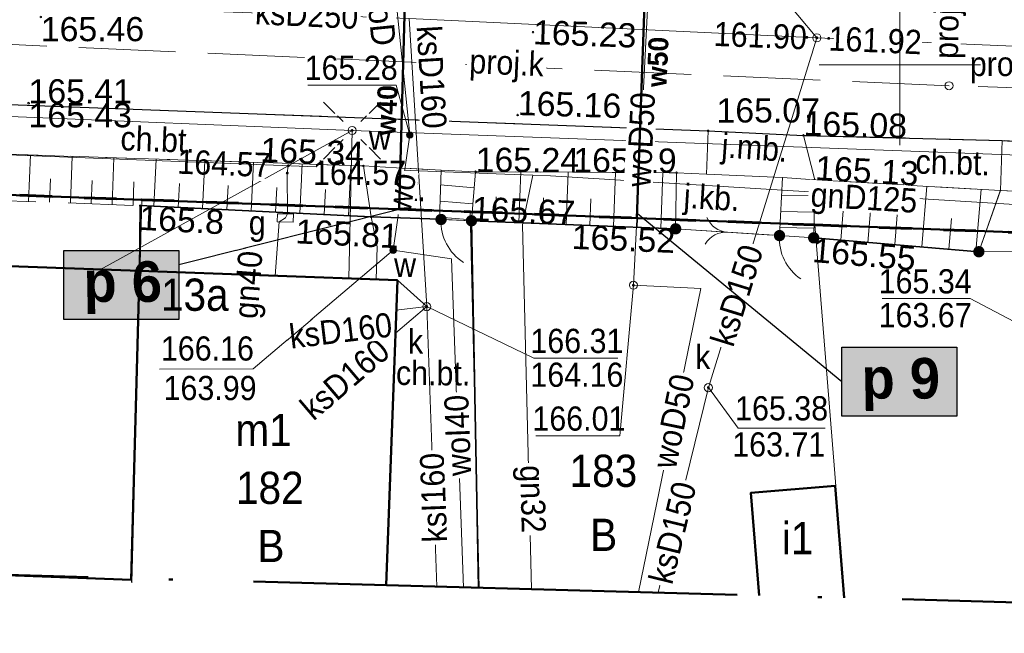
# Model space of a CAD drawing. Extents: x 0 to 7432618, y -40 to 5712028.
# Tile 110 of 165: x 7431175 to 7431206, y 5711953 to 5711972. Entities that reach past the tile are written whole.
import ezdxf
from ezdxf.enums import TextEntityAlignment as Align

# ---------------------------------------------------------------- set-up
doc = ezdxf.new("R2010")
doc.units = 0
doc.header["$MEASUREMENT"] = 0
for name, pattern in [('2 1', [3, 2, -1]), ('3 1', [4, 3, -1]), ('EGUG', [2, 1, -1]), ('MPGOO', [8.05, 6, -1, 0.05, -1])]:
    doc.linetypes.add(name, pattern=pattern)
for name, color, linetype, lineweight in [('EGB', 7, 'Continuous', 20), ('EGB_O', 7, 'Continuous', 20), ('EGDE', 7, 'Continuous', 20), ('EGDE_O', 7, 'Continuous', 20), ('EGPG', 7, 'Continuous', 20), ('EGUG', 7, 'Continuous', 60), ('EGUG_O', 7, 'Continuous', 20), ('granica', 94, 'Continuous', 50), ('MP_LINIE_REGULAC', 7, 'Continuous', 5), ('OTK', 7, 'Continuous', 20), ('OTK_O', 7, 'Continuous', 20), ('OTO', 7, 'Continuous', 20), ('OTR', 7, 'Continuous', 20), ('OTRN', 7, 'Continuous', 20), ('OTRN_O', 7, 'Continuous', 18), ('OTRS', 7, 'Continuous', 20), ('OTRS_O', 7, 'Continuous', 20), ('PARSI', 7, 'Continuous', 20), ('woda przyłącze', 140, 'Continuous', 50), ('woda sieć', 150, 'Continuous', 70)]:
    doc.layers.add(name, color=color, linetype=linetype, lineweight=lineweight)
doc.layers.add('rysunek', color=7, linetype='Continuous')
for name, color, linetype, lineweight, true_color in [('SUE', 1, 'Continuous', 20, 0xff0000), ('SUG', 7, 'Continuous', 20, 0xbfbf00), ('SUG_O', 7, 'Continuous', 20, 0xbfbf00), ('SUK', 7, 'Continuous', 20, 0x803300), ('SUK_O', 7, 'Continuous', 20, 0x803300), ('SUP', 7, 'Continuous', 20, 0x000000), ('SUPS', 7, 'Continuous', 20, 0x000000), ('SUPS_O', 7, 'Continuous', 20, 0x000000), ('SUW', 5, 'Continuous', 20, 0x0000ff), ('SUW_O', 5, 'Continuous', 20, 0x0000ff)]:
    doc.layers.add(name, color=color, linetype=linetype, lineweight=lineweight, true_color=true_color)
doc.styles.add('25', font='GOTHIC.TTF', dxfattribs={"oblique": 8, "height": 0.35})
doc.styles.add('BDOT', font='arial.ttf', dxfattribs={"width": 0.9})
doc.styles.add('EGiB', font='arial.ttf', dxfattribs={"width": 0.9})
doc.styles.add('GESUT', font='arial.ttf', dxfattribs={"width": 0.9})
doc.linetypes.add('OTOO', pattern='A,7.5,[30,msgB.shx,S=1.28,R=0,X=0,Y=0],7.5', length=15)

# ---------------------------------------------------------------- blocks, each defined once
blk = doc.blocks.new('oto')
at = {"layer": 'OTO', "color": 0, "const_width": 0.35}
blk.add_lwpolyline([(-0.175, 0, 1), (0.175, 0, 1)], format="xyb", close=True, dxfattribs=at)
blk = doc.blocks.new('OTOB')
at = {"color": 0}
for centre, start, end in [((-1.5, 0), 0, 63.26058), ((1.5, 0), 116.73942, 180)]:
    blk.add_arc(centre, 1.5, start, end, dxfattribs=at)
blk = doc.blocks.new('OTOFP')
at = {"layer": 'OTO', "color": 0, "lineweight": 18}
blk.add_arc((0, 3), 3, 270, 330, dxfattribs=at)
blk = doc.blocks.new('OTRN')
at = {"color": 0}
blk.add_circle((0, 0), 0.05, dxfattribs=at)
blk = doc.blocks.new('OTRS')
at = {"color": 0}
blk.add_circle((0, 0), 0.05, dxfattribs=at)
blk = doc.blocks.new('SUEO')
at = {"color": 0}
for p, q in [((-0.9, 0.9), (-0.55, 0.55)), ((0.9, 0.9), (0.55, 0.55)), ((-0.9, -0.9), (-0.55, -0.55)), ((0.9, -0.9), (0.55, -0.55))]:
    blk.add_line(p, q, dxfattribs=at)
blk.add_circle((0, 0), 0.25, dxfattribs=at)
blk = doc.blocks.new('SUE_L')
at = {"layer": 'SUE', "color": 0, "lineweight": 18}
for p, q in [((-1.768, 1.768), (-1.061, 1.061)), ((1.061, 1.061), (1.768, 1.768)), ((-1.768, -1.768), (-1.061, -1.061)), ((1.061, -1.061), (1.768, -1.768))]:
    blk.add_line(p, q, dxfattribs=at)
at = {"layer": 'SUE', "color": 0, "const_width": 0.09}
blk.add_lwpolyline([(-0.045, 0, 1), (0.045, 0, 1)], format="xyb", close=True, dxfattribs=at)
blk = doc.blocks.new('SUPP')
at = {"color": 0}
blk.add_circle((0, 0), 0.25, dxfattribs=at)
blk = doc.blocks.new('SUKS')
at = {"color": 0}
blk.add_circle((0, 0), 0.25, dxfattribs=at)
blk = doc.blocks.new('SUPS_A')
at = {"layer": 'SUPS', "color": 0, "const_width": 0.09, "flags": 128}
blk.add_lwpolyline([(-0.045, 0, 1), (0.045, 0, 1)], format="xyb", close=True, dxfattribs=at)
at = {"layer": 'SUPS_O', "color": 0, "style": 'GESUT', "width": 0.9}
blk.add_attdef('RZG', text='', height=1.5, dxfattribs=at).set_placement((3.31, -1.44), align=Align.CENTER)
blk.add_attdef('RZD', text='', height=1.5, dxfattribs=at).set_placement((3.31, -2.04), align=Align.TOP_CENTER)
blk = doc.blocks.new('SUPK')
at = {"color": 0}
blk.add_circle((0, 0), 0.25, dxfattribs=at)
blk = doc.blocks.new('SUGS')
at = {"color": 0}
blk.add_lwpolyline([(-0.5, -0.25), (0.5, -0.25), (0.5, 0.25), (-0.5, 0.25)], close=True, dxfattribs=at)
blk = doc.blocks.new('SUWW')
at = {"color": 0}
for radius in [0.2, 0.18, 0.16, 0.14, 0.12, 0.1, 0.08, 0.06, 0.04, 0.02]:
    blk.add_circle((0, 0), radius, dxfattribs=at)
blk = doc.blocks.new('EGAD')
at = {"layer": 'EGB', "color": 0}
blk.add_point((0, 0), dxfattribs=at)
at = {"layer": 'EGB_O', "color": 0, "style": 'EGiB', "width": 0.9}
blk.add_attdef('NRA', text='', height=2, dxfattribs=at).set_placement((0, 0), align=Align.MIDDLE_CENTER)
blk = doc.blocks.new('SUPS_B')
at = {"layer": 'SUPS', "color": 0, "const_width": 0.09, "flags": 128}
blk.add_lwpolyline([(-0.045, 0, 1), (0.045, 0, 1)], format="xyb", close=True, dxfattribs=at)
at = {"layer": 'SUPS_O', "color": 0, "style": 'GESUT', "width": 0.9}
blk.add_attdef('RZEDNA', (1.597, -0.736), '', height=1.5, dxfattribs=at)
blk = doc.blocks.new('mzsk')
at = {"layer": 'PARSI', "color": 0}
for p, q in [((0, -5), (0, 5)), ((5, 0), (-5, 0))]:
    blk.add_line(p, q, dxfattribs=at)
blk = doc.blocks.new('EGPG_b')
at = {"layer": 'EGPG', "lineweight": 0}
h = blk.add_hatch(color=0, dxfattribs=at)
h.dxf.hatch_style = 1
edge = h.paths.add_edge_path()
edge.add_arc((0, 0), 0.09, 0, 360)

msp = doc.modelspace()

# ---------------------------------------------------------------- hatches: boundary and pattern name
at = {"layer": 'woda sieć', "linetype": 'ByBlock'}
for points in [[(7431180.145, 5711965.176), (7431176.58, 5711965.176), (7431176.58, 5711963.037), (7431180.145, 5711963.037)], [(7431204.265, 5711962.176), (7431200.7, 5711962.176), (7431200.7, 5711960.037), (7431204.265, 5711960.037)]]:
    msp.add_hatch(color=256, dxfattribs=at).paths.add_polyline_path(points)

# ---------------------------------------------------------------- linework, layer by layer
at = {"layer": 'EGB', "color": 18, "lineweight": 50, "true_color": 0x000000}
msp.add_lwpolyline([(7431178.924, 5711964.541), (7431167.693, 5711964.95), (7431167.343, 5711955.379), (7431178.674, 5711954.96)], close=True, dxfattribs=at)
for points in [[(7431200.493, 5711957.874), (7431197.883, 5711957.661), (7431198.137, 5711954.476)], [(7431200.775, 5711954.405), (7431200.493, 5711957.874)]]:
    msp.add_lwpolyline(points, dxfattribs=at)
at = {"layer": 'EGDE', "color": 18, "lineweight": 18, "true_color": 0x000000}
for points in [[(7431178.688, 5711954.871), (7431179, 5711966.747), (7431159.23, 5711967.477), (7431158.88, 5711955.545)], [(7431199.86, 5711965.967), (7431200.79, 5711954.404)], [(7431218.172, 5711953.931), (7431217.04, 5711965.327), (7431199.86, 5711965.967)]]:
    msp.add_lwpolyline(points, dxfattribs=at)
at = {"layer": 'EGUG', "color": 96, "linetype": 'EGUG', "lineweight": 60, "true_color": 0x008000}
for p, q in [((7431159.23, 5711967.477, 167.96), (7431179, 5711966.747, 167.96)), ((7431199.86, 5711965.967, 167.96), (7431217.04, 5711965.327, 167.96))]:
    msp.add_line(p, q, dxfattribs=at)
at = {"layer": 'OTK', "color": 18, "true_color": 0x000000}
for p, q in [((7431188.265, 5711967.208, 167.96), (7431189.307, 5711967.119, 167.96)), ((7431198.832, 5711966.884, 167.96), (7431199.852, 5711966.867, 167.96)), ((7431188.248, 5711966.708, 167.96), (7431189.265, 5711966.621, 167.96)), ((7431188.232, 5711966.208, 167.96), (7431189.222, 5711966.123, 167.96)), ((7431198.807, 5711966.385, 167.96), (7431199.843, 5711966.367, 167.96)), ((7431198.782, 5711965.885, 167.96), (7431199.835, 5711965.868, 167.96))]:
    msp.add_line(p, q, dxfattribs=at)
at = {"layer": 'OTK', "color": 18, "lineweight": 25, "true_color": 0x000000}
for points in [[(7431168.31, 5711969.947), (7431196.56, 5711968.887)], [(7431196.56, 5711968.887), (7431199.51, 5711968.747)], [(7431199.51, 5711968.747), (7431205.67, 5711968.589)], [(7431205.67, 5711968.589), (7431208.73, 5711968.397)]]:
    msp.add_lwpolyline(points, dxfattribs=at)
at = {"layer": 'OTK', "color": 18, "linetype": '3 1', "lineweight": 18, "true_color": 0x000000}
for points in [[(7431199.51, 5711968.747), (7431196.56, 5711968.887), (7431196.51, 5711967.547), (7431198.86, 5711967.437), (7431199.86, 5711967.367)], [(7431208.73, 5711968.397), (7431205.67, 5711968.589), (7431205.62, 5711967.037), (7431208.64, 5711966.877)], [(7431198.86, 5711967.437), (7431196.51, 5711967.547), (7431195.58, 5711967.587), (7431195.55, 5711965.847), (7431198.77, 5711965.637)], [(7431209.24, 5711966.807), (7431208.64, 5711966.877), (7431205.62, 5711967.037), (7431204.95, 5711965.137), (7431209.18, 5711965.157)]]:
    msp.add_lwpolyline(points, close=True, dxfattribs=at)
at = {"layer": 'OTK', "color": 18, "linetype": '2 1', "lineweight": 18, "true_color": 0x000000}
msp.add_lwpolyline([(7431205.67, 5711968.589), (7431199.51, 5711968.747), (7431199.86, 5711967.367), (7431205.62, 5711967.037)], close=True, dxfattribs=at)
at = {"layer": 'OTK', "color": 18, "lineweight": 18, "true_color": 0x000000}
for points in [[(7431189.35, 5711967.617), (7431188.28, 5711967.667), (7431188.23, 5711966.147), (7431189.22, 5711966.097)], [(7431199.86, 5711967.367), (7431198.86, 5711967.437), (7431198.77, 5711965.637), (7431199.83, 5711965.567)]]:
    msp.add_lwpolyline(points, close=True, dxfattribs=at)
at = {"layer": 'OTK', "color": 18, "linetype": '2 1', "lineweight": 18, "true_color": 0x000000}
for points in [[(7431189.435, 5711954.713), (7431189.22, 5711966.097), (7431188.23, 5711966.147), (7431186.11, 5711966.217), (7431186.302, 5711965.29), (7431186.265, 5711964.274), (7431186.925, 5711964.25), (7431186.579, 5711954.791)], [(7431178.691, 5711954.96), (7431178.674, 5711954.96), (7431178.688, 5711954.871)]]:
    msp.add_lwpolyline(points, dxfattribs=at)
at = {"layer": 'OTO', "color": 18, "linetype": 'OTOO', "lineweight": 35, "true_color": 0x000000}
for points in [[(7431188.23, 5711966.147), (7431186.11, 5711966.217), (7431178.95, 5711966.567), (7431178.924, 5711964.541)], [(7431189.22, 5711966.097), (7431189.435, 5711954.713)], [(7431189.22, 5711966.097), (7431195.55, 5711965.847)], [(7431204.95, 5711965.137), (7431199.83, 5711965.567)]]:
    msp.add_lwpolyline(points, dxfattribs=at)
at = {"layer": 'OTO', "color": 18, "lineweight": 18, "true_color": 0x000000}
for points in [[(7431188.277, 5711966.137), (7431189.22, 5711966.097)], [(7431195.55, 5711965.847), (7431198.77, 5711965.637)], [(7431198.77, 5711965.637), (7431199.83, 5711965.567)], [(7431204.95, 5711965.137), (7431209.18, 5711965.157)]]:
    msp.add_lwpolyline(points, dxfattribs=at)
at = {"layer": 'OTR'}
for p, q in [((7431175.492, 5711966.694, 167.96), (7431175.545, 5711968.14, 167.96)), ((7431176.787, 5711966.646, 167.96), (7431176.84, 5711968.097, 167.96)), ((7431178.083, 5711966.599, 167.96), (7431178.136, 5711968.054, 167.96)), ((7431179.378, 5711966.546, 167.96), (7431179.449, 5711968.01, 167.96)), ((7431176.14, 5711966.67, 167.96), (7431176.166, 5711967.394, 167.96)), ((7431190.687, 5711966.039, 167.96), (7431190.749, 5711967.611, 167.96)), ((7431192.154, 5711965.981, 167.96), (7431192.218, 5711967.604, 167.96)), ((7431193.621, 5711965.924, 167.96), (7431193.687, 5711967.596, 167.96)), ((7431195.088, 5711965.866, 167.96), (7431195.156, 5711967.589, 167.96)), ((7431177.435, 5711966.623, 167.96), (7431177.461, 5711967.349, 167.96)), ((7431178.73, 5711966.575, 167.96), (7431178.757, 5711967.304, 167.96)), ((7431180.132, 5711966.51, 167.96), (7431180.168, 5711967.248, 167.96)), ((7431201.505, 5711965.427, 167.96), (7431201.659, 5711967.264, 167.96)), ((7431203.18, 5711965.286, 167.96), (7431203.338, 5711967.168, 167.96)), ((7431204.855, 5711965.145, 167.96), (7431205.017, 5711967.072, 167.96)), ((7431189.954, 5711966.068, 167.96), (7431189.984, 5711966.841, 167.96)), ((7431191.421, 5711966.01, 167.96), (7431191.452, 5711966.809, 167.96)), ((7431192.888, 5711965.953, 167.96), (7431192.92, 5711966.776, 167.96)), ((7431194.355, 5711965.895, 167.96), (7431194.388, 5711966.744, 167.96)), ((7431200.667, 5711965.497, 167.96), (7431200.744, 5711966.405, 167.96)), ((7431202.342, 5711965.356, 167.96), (7431202.421, 5711966.286, 167.96)), ((7431204.017, 5711965.216, 167.96), (7431204.097, 5711966.168, 167.96))]:
    msp.add_line(p, q, dxfattribs=at)
at = {"layer": 'OTR', "color": 18, "linetype": '2 1', "lineweight": 18, "true_color": 0x000000}
for points in [[(7431195.58, 5711967.587), (7431189.35, 5711967.617), (7431189.22, 5711966.097), (7431195.55, 5711965.847)], [(7431205.62, 5711967.037), (7431199.86, 5711967.367), (7431199.83, 5711965.567), (7431204.95, 5711965.137)]]:
    msp.add_lwpolyline(points, close=True, dxfattribs=at)
at = {"layer": 'rysunek', "linetype": 'ByBlock', "transparency": 33554676, "elevation": 167.96}
for points in [[(7431176.58, 5711965.176), (7431180.145, 5711965.176), (7431180.145, 5711963.037), (7431176.58, 5711963.037)], [(7431176.58, 5711965.176), (7431180.145, 5711965.176), (7431180.145, 5711963.037), (7431176.58, 5711963.037)], [(7431200.7, 5711962.176), (7431204.265, 5711962.176), (7431204.265, 5711960.037), (7431200.7, 5711960.037)], [(7431200.7, 5711962.176), (7431204.265, 5711962.176), (7431204.265, 5711960.037), (7431200.7, 5711960.037)]]:
    msp.add_lwpolyline(points, close=True, dxfattribs=at)
at = {"layer": 'SUE', "color": 1, "lineweight": 18, "true_color": 0xff0000}
for points in [[(7431252.48, 5711966.457), (7431218.75, 5711967.667), (7431185.52, 5711968.897), (7431152.19, 5711970.257), (7431120.7, 5711971.287)], [(7431177.724, 5711964.585), (7431185.52, 5711968.897)]]:
    msp.add_lwpolyline(points, dxfattribs=at)
at = {"layer": 'SUG', "color": 52, "lineweight": 18, "true_color": 0xbfbf00}
for points in [[(7431191.67, 5711967.487), (7431191.12, 5711967.507), (7431190.258, 5711967.542), (7431169, 5711968.367), (7431168.531, 5711968.384), (7431138.039, 5711969.467), (7431121.68, 5711970.047), (7431120.789, 5711970.302), (7431119.83, 5711969.131), (7431119.15, 5711969.08)], [(7431191.12, 5711967.507), (7431190.8, 5711965.967), (7431191.086, 5711954.668)], [(7431191.67, 5711967.487), (7431215.919, 5711965.995)], [(7431183.45, 5711966.187), (7431183.262, 5711966.065), (7431183.134, 5711964.388)]]:
    msp.add_lwpolyline(points, dxfattribs=at)
at = {"layer": 'SUK', "color": 36, "linetype": '3 1', "lineweight": 18, "true_color": 0x803300}
msp.add_lwpolyline([(7431204.088, 5711974.256), (7431204.025, 5711970.285)], dxfattribs=at)
at = {"layer": 'SUK', "color": 36, "lineweight": 18, "true_color": 0x803300}
for points in [[(7431281.25, 5711969.137), (7431240.869, 5711970.168), (7431222.442, 5711970.784), (7431208.09, 5711971.376), (7431206.523, 5711971.492), (7431199.927, 5711971.771), (7431187.294, 5711972.374), (7431164.571, 5711973.199), (7431159.98, 5711973.277)], [(7431187.833, 5711963.433), (7431186.925, 5711964.25)], [(7431187.833, 5711963.433), (7431186.865, 5711962.609)], [(7431187.833, 5711963.433), (7431186.891, 5711963.32)], [(7431187.833, 5711963.433), (7431188.145, 5711954.748)], [(7431196.564, 5711960.921), (7431195.005, 5711954.562)]]:
    msp.add_lwpolyline(points, dxfattribs=at)
at = {"layer": 'SUPS', "color": 36, "linetype": 'Continuous', "true_color": 0x803300}
for points in [[(7431199.927, 5711971.771), (7431198.161, 5711973.887), (7431195.373, 5711973.917)], [(7431187.833, 5711963.433), (7431191.149, 5711961.833), (7431193.758, 5711961.833)], [(7431196.564, 5711960.921), (7431197.49, 5711959.669), (7431200.19, 5711959.669)]]:
    msp.add_lwpolyline(points, dxfattribs=at)
at = {"layer": 'SUPS', "color": 5, "linetype": 'Continuous', "true_color": 0x0000ff}
for points in [[(7431187.307, 5711968.758), (7431186.891, 5711970.305), (7431184.151, 5711970.305)], [(7431194.241, 5711964.098), (7431193.82, 5711959.425), (7431191.211, 5711959.425)], [(7431206.819, 5711962.56), (7431204.683, 5711963.681), (7431201.947, 5711963.681)]]:
    msp.add_lwpolyline(points, dxfattribs=at)
at = {"layer": 'SUW', "color": 5, "lineweight": 18, "true_color": 0x0000ff}
for points in [[(7431186.755, 5711974.213), (7431187.307, 5711968.758)], [(7431194.743, 5711973.894), (7431194.241, 5711964.098)], [(7431186.793, 5711965.184), (7431188.597, 5711964.912), (7431188.97, 5711954.726)], [(7431194.397, 5711954.578), (7431196.327, 5711963.999), (7431194.241, 5711964.098)]]:
    msp.add_lwpolyline(points, dxfattribs=at)

# ---------------------------------------------------------------- block references
at = {"layer": 'EGB', "color": 18, "true_color": 0x000000}
ref = msp.add_blockref('EGAD', (7431180.643, 5711963.304, 167.96), dxfattribs=dict(at, xscale=0.5, yscale=0.5, zscale=0.5))
ref.add_attrib('NRA', '13a', dxfattribs={"layer": 'EGB_O', "color": 0, "height": 1, "style": 'EGiB', "width": 0.9}).set_placement((7431180.643, 5711963.304, 167.96), align=Align.CENTER)
at = {"layer": 'OTO', "color": 18, "true_color": 0x000000, "xscale": 0.5, "yscale": 0.5, "zscale": 0.5}
for p in [(7431188.277, 5711966.137, 167.96), (7431189.22, 5711966.097, 167.96), (7431195.55, 5711965.847, 167.96), (7431198.77, 5711965.637, 167.96), (7431198.77, 5711965.637, 167.96), (7431199.83, 5711965.567, 167.96), (7431204.95, 5711965.137, 167.96)]:
    msp.add_blockref('oto', p, dxfattribs=at)
at = {"layer": 'OTO', "color": 18, "true_color": 0x000000, "yscale": 0.5, "zscale": 0.5}
for name, p, xscale, rotation in [('OTOFP', (7431188.277, 5711966.137, 167.96), 0.5, 267.5710942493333), ('OTOB', (7431197.16, 5711965.742, 167.96), 0.5, 86.2686030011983), ('OTOFP', (7431198.77, 5711965.637, 167.96), 0.4999999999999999, 266.221802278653)]:
    msp.add_blockref(name, p, dxfattribs=dict(at, xscale=xscale, rotation=rotation))
at = {"layer": 'OTRN', "color": 18, "true_color": 0x000000}
ref = msp.add_blockref('OTRN', (7431178.95, 5711966.567, 167.96), dxfattribs=dict(at, xscale=0.5, yscale=0.5, zscale=0.5, rotation=359.9999999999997))
ref.add_attrib('RZEDNA', '165.8', dxfattribs={"layer": 'OTRN_O', "color": 0, "height": 0.75, "rotation": 356.9, "style": 'BDOT'}).set_placement((7431178.95, 5711966.567, 333.76), align=Align.TOP_LEFT)
at = {"layer": 'OTRS', "color": 18, "true_color": 0x000000}
ref = msp.add_blockref('OTRS', (7431175.87, 5711972.417, 167.96), dxfattribs=dict(at, xscale=0.5, yscale=0.5, zscale=0.5))
ref.add_attrib('RZEDNA', '165.46', dxfattribs={"layer": 'OTRS_O', "color": 0, "height": 0.75, "style": 'BDOT'}).set_placement((7431175.87, 5711972.417, 333.42), align=Align.TOP_LEFT)
ref = msp.add_blockref('OTRS', (7431191.13, 5711971.947, 167.96), dxfattribs=dict(at, xscale=0.5, yscale=0.5, zscale=0.5))
ref.add_attrib('RZEDNA', '165.23', dxfattribs={"layer": 'OTRS_O', "color": 0, "height": 0.75, "rotation": 358.1, "style": 'BDOT'}).set_placement((7431191.13, 5711971.947, 333.19), align=Align.MIDDLE_LEFT)
ref = msp.add_blockref('OTRS', (7431175.49, 5711969.737, 167.96), dxfattribs=dict(at, xscale=0.5, yscale=0.5, zscale=0.5))
ref.add_attrib('RZEDNA', '165.41', (7431175.49, 5711969.737, 333.37), dxfattribs={"layer": 'OTRS_O', "color": 0, "height": 0.75, "style": 'BDOT'})
ref = msp.add_blockref('OTRS', (7431190.65, 5711969.377, 167.96), dxfattribs=dict(at, xscale=0.5, yscale=0.5, zscale=0.5))
ref.add_attrib('RZEDNA', '165.16', (7431190.65, 5711969.377, 333.12), dxfattribs={"layer": 'OTRS_O', "color": 0, "height": 0.75, "rotation": 358.3, "style": 'BDOT'})
ref = msp.add_blockref('OTRS', (7431196.56, 5711968.887, 167.96), dxfattribs=dict(at, xscale=0.5, yscale=0.5, zscale=0.5, rotation=359.9999999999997))
ref.add_attrib('RZEDNA', '165.07', (7431196.817, 5711969.145, 167.96), dxfattribs={"layer": 'OTRS_O', "color": 0, "height": 0.75, "style": 'BDOT'})
ref = msp.add_blockref('OTRS', (7431175.49, 5711969.747, 167.96), dxfattribs=dict(at, xscale=0.5, yscale=0.5, zscale=0.5))
ref.add_attrib('RZEDNA', '165.43', dxfattribs={"layer": 'OTRS_O', "color": 0, "height": 0.75, "style": 'BDOT'}).set_placement((7431175.49, 5711969.747, 333.39), align=Align.TOP_LEFT)
ref = msp.add_blockref('OTRS', (7431199.51, 5711968.747, 167.96), dxfattribs=dict(at, xscale=0.5, yscale=0.5, zscale=0.5, rotation=359.9999999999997))
ref.add_attrib('RZEDNA', '165.08', (7431199.51, 5711968.747, 333.04), dxfattribs={"layer": 'OTRS_O', "color": 0, "height": 0.75, "rotation": 358.5, "style": 'BDOT'})
ref = msp.add_blockref('OTRS', (7431189.35, 5711967.617, 167.96), dxfattribs=dict(at, xscale=0.5, yscale=0.5, zscale=0.5, rotation=359.9999999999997))
ref.add_attrib('RZEDNA', '165.24', (7431189.35, 5711967.617, 333.2), dxfattribs={"layer": 'OTRS_O', "color": 0, "height": 0.75, "rotation": 359.7, "style": 'BDOT'})
ref = msp.add_blockref('OTRS', (7431195.58, 5711967.587, 167.96), dxfattribs=dict(at, xscale=0.5, yscale=0.5, zscale=0.5, rotation=359.9999999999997))
ref.add_attrib('RZEDNA', '165.19', dxfattribs={"layer": 'OTRS_O', "color": 0, "height": 0.75, "rotation": 359.7, "style": 'BDOT'}).set_placement((7431195.58, 5711967.587, 333.15), align=Align.RIGHT)
ref = msp.add_blockref('OTRS', (7431199.86, 5711967.367, 167.96), dxfattribs=dict(at, xscale=0.5, yscale=0.5, zscale=0.5, rotation=359.9999999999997))
ref.add_attrib('RZEDNA', '165.13', (7431199.86, 5711967.367, 333.09), dxfattribs={"layer": 'OTRS_O', "color": 0, "height": 0.75, "rotation": 356.7, "style": 'BDOT'})
ref = msp.add_blockref('OTRS', (7431189.22, 5711966.097, 167.96), dxfattribs=dict(at, xscale=0.5, yscale=0.5, zscale=0.5, rotation=359.9999999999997))
ref.add_attrib('RZEDNA', '165.67', (7431189.22, 5711966.097, 333.63), dxfattribs={"layer": 'OTRS_O', "color": 0, "height": 0.75, "rotation": 357.7, "style": 'BDOT'})
ref = msp.add_blockref('OTRS', (7431186.11, 5711966.217, 167.96), dxfattribs=dict(at, xscale=0.5, yscale=0.5, zscale=0.5, rotation=359.9999999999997))
ref.add_attrib('RZEDNA', '165.81', dxfattribs={"layer": 'OTRS_O', "color": 0, "height": 0.75, "rotation": 357.2, "style": 'BDOT'}).set_placement((7431186.988, 5711965.992, 333.77), align=Align.TOP_RIGHT)
ref = msp.add_blockref('OTRS', (7431195.55, 5711965.847, 167.96), dxfattribs=dict(at, xscale=0.5, yscale=0.5, zscale=0.5, rotation=359.9999999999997))
ref.add_attrib('RZEDNA', '165.52', dxfattribs={"layer": 'OTRS_O', "color": 0, "height": 0.75, "rotation": 357.7, "style": 'BDOT'}).set_placement((7431195.55, 5711965.847, 333.48), align=Align.TOP_RIGHT)
ref = msp.add_blockref('OTRS', (7431199.83, 5711965.567, 167.96), dxfattribs=dict(at, xscale=0.5, yscale=0.5, zscale=0.5, rotation=359.9999999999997))
ref.add_attrib('RZEDNA', '165.55', dxfattribs={"layer": 'OTRS_O', "color": 0, "height": 0.75, "rotation": 355.2, "style": 'BDOT'}).set_placement((7431199.83, 5711965.567, 333.51), align=Align.TOP_LEFT)
at = {"layer": 'SUE', "color": 18, "true_color": 0x000000, "xscale": 0.5, "yscale": 0.5, "zscale": 0.5}
msp.add_blockref('SUEO', (7431185.52, 5711968.897, 167.96), dxfattribs=at)
at = {"layer": 'SUG', "color": 52, "true_color": 0xbfbf00, "xscale": 0.5, "yscale": 0.5, "zscale": 0.5, "rotation": 179.0451618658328}
msp.add_blockref('SUGS', (7431183.45, 5711966.187, 167.96), dxfattribs=at)
at = {"layer": 'SUK', "color": 36, "true_color": 0x803300, "xscale": 0.5, "yscale": 0.5, "zscale": 0.5}
for p in [(7431199.927, 5711971.771, 167.96), (7431204.025, 5711970.285, 167.96), (7431187.833, 5711963.433, 167.96), (7431196.564, 5711960.921, 167.96)]:
    msp.add_blockref('SUKS', p, dxfattribs=at)
at = {"layer": 'SUP', "color": 18, "true_color": 0x000000, "xscale": 0.5, "yscale": 0.5, "zscale": 0.5}
msp.add_blockref('SUPP', (7431185.52, 5711968.897, 167.96), dxfattribs=at)
at = {"layer": 'SUP', "color": 5, "true_color": 0x0000ff, "xscale": 0.5, "yscale": 0.5, "zscale": 0.5}
msp.add_blockref('SUPK', (7431194.241, 5711964.098, 167.96), dxfattribs=at)
at = {"layer": 'SUPS', "color": 36, "true_color": 0x803300}
ref = msp.add_blockref('SUPS_A', (7431199.927, 5711971.771, 167.96), dxfattribs=dict(at, xscale=0.5, yscale=0.5, zscale=0.5))
ref.add_attrib('RZG', '165.16', (7431195.13, 5711974.136, 333.12), dxfattribs={"layer": 'SUPS_O', "color": 0, "height": 0.75, "style": 'GESUT', "width": 0.9})
ref.add_attrib('RZD', '162.10', dxfattribs={"layer": 'SUPS_O', "color": 0, "height": 0.75, "style": 'GESUT', "width": 0.9}).set_placement((7431196.615, 5711973.561, 333.12), align=Align.TOP_CENTER)
at = {"layer": 'SUPS', "color": 5, "true_color": 0x0000ff}
ref = msp.add_blockref('SUPS_A', (7431187.307, 5711968.758, 167.96), dxfattribs=dict(at, xscale=0.5, yscale=0.5, zscale=0.5))
ref.add_attrib('RZG', '165.28', dxfattribs={"layer": 'SUPS_O', "color": 0, "height": 0.75, "style": 'GESUT', "width": 0.9}).set_placement((7431186.933, 5711970.843, 333.24), align=Align.MIDDLE_RIGHT)
ref = msp.add_blockref('SUPS_A', (7431206.819, 5711962.56, 167.96), dxfattribs=dict(at, xscale=0.5, yscale=0.5, zscale=0.5))
ref.add_attrib('RZG', '165.34', dxfattribs={"layer": 'SUPS_O', "color": 0, "height": 0.75, "style": 'GESUT', "width": 0.9}).set_placement((7431204.728, 5711963.844, 333.3), align=Align.RIGHT)
ref.add_attrib('RZD', '163.67', dxfattribs={"layer": 'SUPS_O', "color": 0, "height": 0.75, "style": 'GESUT', "width": 0.9}).set_placement((7431203.286, 5711963.544, 333.3), align=Align.TOP_CENTER)
ref = msp.add_blockref('SUPS_A', (7431194.241, 5711964.098, 167.96), dxfattribs=dict(at, xscale=0.5, yscale=0.5, zscale=0.5))
ref.add_attrib('RZG', '166.01', dxfattribs={"layer": 'SUPS_O', "color": 0, "height": 0.75, "style": 'GESUT', "width": 0.9}).set_placement((7431193.993, 5711959.962, 333.97), align=Align.MIDDLE_RIGHT)
at = {"layer": 'SUPS', "color": 36, "true_color": 0x803300}
ref = msp.add_blockref('SUPS_A', (7431196.564, 5711960.921, 167.96), dxfattribs=dict(at, xscale=0.5, yscale=0.5, zscale=0.5))
ref.add_attrib('RZG', '165.38', (7431197.393, 5711959.906, 333.34), dxfattribs={"layer": 'SUPS_O', "color": 0, "height": 0.75, "style": 'GESUT', "width": 0.9})
ref.add_attrib('RZD', '163.71', dxfattribs={"layer": 'SUPS_O', "color": 0, "height": 0.75, "style": 'GESUT', "width": 0.9}).set_placement((7431198.747, 5711959.535, 333.34), align=Align.TOP_CENTER)
at = {"layer": 'SUW', "color": 5, "true_color": 0x0000ff, "xscale": 0.5, "yscale": 0.5, "zscale": 0.5}
for p in [(7431187.307, 5711968.758, 167.96), (7431186.793, 5711965.184, 167.96)]:
    msp.add_blockref('SUWW', p, dxfattribs=at)

# ---------------------------------------------------------------- texts
at = {"layer": 'EGB_O', "color": 18, "true_color": 0x000000, "insert": (7431199.33, 5711956.252, 167.96), "char_height": 1, "attachment_point": 5, "style": 'EGiB'}
msp.add_mtext('i1', dxfattribs=at)
at = {"layer": 'EGDE_O', "color": 18, "true_color": 0x000000, "insert": (7431181.92, 5711958.313, 167.96), "char_height": 1, "attachment_point": 1, "style": 'EGiB'}
msp.add_mtext('182', dxfattribs=at)
at = {"layer": 'EGUG_O', "color": 96, "true_color": 0x008000, "char_height": 1, "attachment_point": 1, "style": 'EGiB'}
for insert in [(7431192.9, 5711956.855, 167.96), (7431182.585, 5711956.509, 167.96)]:
    msp.add_mtext('B', dxfattribs=dict(at, insert=insert))
at = {"layer": 'OTK_O', "color": 18, "true_color": 0x000000, "char_height": 0.75, "attachment_point": 5, "style": 'BDOT'}
for s, insert, rotation in [('ch.bt.', (7431179.494, 5711968.613, 167.96), 357.9), ('j.mb.', (7431197.991, 5711968.257, 167.96), 355.9), ('ch.bt.', (7431204.141, 5711967.903, 167.96), 358.6), ('j.kb.', (7431196.662, 5711966.709, 167.96), 356.6), ('ch.bt.', (7431188.033, 5711961.366, 167.96), 359.5)]:
    msp.add_mtext(s, dxfattribs=dict(at, insert=insert, rotation=rotation))
at = {"layer": 'SUG_O', "color": 52, "true_color": 0xbfbf00, "insert": (7431182.316, 5711965.437, 167.96), "char_height": 0.75, "attachment_point": 7, "style": 'GESUT'}
msp.add_mtext('g', dxfattribs=at)
at = {"layer": 'SUK_O', "color": 36, "true_color": 0x803300, "char_height": 0.75, "attachment_point": 7, "style": 'GESUT'}
for s, insert in [('proj.k', (7431204.669, 5711970.361, 167.96)), ('k', (7431187.25, 5711961.98, 167.96))]:
    msp.add_mtext(s, dxfattribs=dict(at, insert=insert))
at = {"layer": 'SUW_O', "color": 5, "true_color": 0x0000ff, "char_height": 0.75, "attachment_point": 7, "style": 'GESUT'}
for insert in [(7431186.038, 5711968.301, 167.96), (7431186.821, 5711964.353, 167.96)]:
    msp.add_mtext('w', dxfattribs=dict(at, insert=insert))
at = {"layer": 'woda przyłącze', "insert": (7431186.25, 5711968.764, 167.96), "char_height": 0.6174, "attachment_point": 1, "rotation": 87.6233, "style": '25'}
msp.add_mtext_dynamic_manual_height_columns('\\fCentury Gothic|b1|i0;\\Q-1;w40', width=7.66298, gutter_width=5, heights=[0], dxfattribs=at)
at = {"layer": 'woda przyłącze', "color": 0, "char_height": 1.26, "attachment_point": 1, "style": '25'}
for s, insert in [('\\fCentury Gothic|b1|i0;\\Q-1;p 6', (7431177.202, 5711964.841, 167.96)), ('\\fCentury Gothic|b1|i0;\\Q-1;p 9', (7431201.322, 5711961.841, 167.96))]:
    msp.add_mtext_dynamic_manual_height_columns(s, width=15.63873, gutter_width=5, heights=[0], dxfattribs=dict(at, insert=insert))

# ---------------------------------------------------------------- next in the draw order: texts
at = {"layer": 'SUG_O', "color": 52, "true_color": 0xbfbf00, "insert": (7431191.015, 5711957.465, 167.96), "char_height": 0.75, "attachment_point": 5, "rotation": 271.5, "style": 'GESUT', "bg_fill": 3, "box_fill_scale": 1.1, "bg_fill_color": 256, "bg_fill_transparency": 0}
msp.add_mtext('gn32', dxfattribs=at)
at = {"layer": 'SUK_O', "color": 36, "true_color": 0x803300, "char_height": 0.75, "attachment_point": 5, "style": 'GESUT', "bg_fill": 3, "box_fill_scale": 1.1, "bg_fill_color": 256, "bg_fill_transparency": 0}
for s, insert, rotation in [('ksI160', (7431188.046, 5711957.509, 167.96), 92.1), ('ksD150', (7431195.461, 5711956.421, 167.96), 76.2)]:
    msp.add_mtext(s, dxfattribs=dict(at, insert=insert, rotation=rotation))
at = {"layer": 'SUW_O', "color": 5, "true_color": 0x0000ff, "insert": (7431195.483, 5711959.878, 167.96), "char_height": 0.75, "attachment_point": 5, "rotation": 78.4, "style": 'GESUT', "bg_fill": 3, "box_fill_scale": 1.1, "bg_fill_color": 256, "bg_fill_transparency": 0}
msp.add_mtext('woD50', dxfattribs=at)

# ---------------------------------------------------------------- next in the draw order: wipeouts: each hides what was drawn before it
for points in [[(7431196.821, 5711971.467), (7431197.638, 5711971.349), (7431200.372, 5711971.244), (7431199.556, 5711971.362)], [(7431180.745, 5711967.485), (7431181.563, 5711967.371), (7431184.299, 5711967.265), (7431183.482, 5711967.38)]]:
    msp.add_wipeout(points).translate(0, 0, 167.96).dxf.layer = 'SUPS_O'

# ---------------------------------------------------------------- next in the draw order: linework, layer by layer
at = {"layer": 'OTR'}
for p, q in [((7431180.885, 5711966.473, 167.96), (7431180.958, 5711967.96, 167.96)), ((7431182.393, 5711966.399, 167.96), (7431182.467, 5711967.91, 167.96)), ((7431183.901, 5711966.325, 167.96), (7431183.976, 5711967.86, 167.96)), ((7431181.639, 5711966.436, 167.96), (7431181.676, 5711967.186, 167.96)), ((7431183.147, 5711966.362, 167.96), (7431183.184, 5711967.124, 167.96))]:
    msp.add_line(p, q, dxfattribs=at)
at = {"layer": 'SUG', "color": 52, "lineweight": 18, "true_color": 0xbfbf00}
msp.add_lwpolyline([(7431183.541, 5711967.803), (7431183.51, 5711967.577), (7431183.52, 5711966.317), (7431183.45, 5711966.187)], dxfattribs=at)
at = {"layer": 'SUK', "color": 36, "lineweight": 18, "true_color": 0x803300}
msp.add_lwpolyline([(7431199.927, 5711971.771), (7431196.564, 5711960.921)], dxfattribs=at)

# ---------------------------------------------------------------- next in the draw order: block references
at = {"layer": 'SUPS', "color": 36, "true_color": 0x803300}
ref = msp.add_blockref('SUPS_B', (7431199.617, 5711971.786, 167.96), dxfattribs=dict(at, xscale=0.5, yscale=0.5, zscale=0.5))
ref.add_attrib('RZEDNA', '161.90', dxfattribs={"layer": 'SUPS_O', "color": 0, "height": 0.75, "rotation": 357.8, "style": 'GESUT', "width": 0.9}).set_placement((7431199.617, 5711971.786, 329.86), align=Align.MIDDLE_RIGHT)
at = {"layer": 'SUPS', "color": 52, "true_color": 0xbfbf00}
ref = msp.add_blockref('SUPS_B', (7431183.541, 5711967.803, 167.96), dxfattribs=dict(at, xscale=0.5, yscale=0.5, zscale=0.5))
ref.add_attrib('RZEDNA', '164.57', dxfattribs={"layer": 'SUPS_O', "color": 0, "height": 0.75, "rotation": 357.8, "style": 'GESUT', "width": 0.9}).set_placement((7431182.99, 5711967.823, 332.53), align=Align.MIDDLE_RIGHT)

# ---------------------------------------------------------------- next in the draw order: texts
at = {"layer": 'EGDE_O', "color": 18, "true_color": 0x000000, "insert": (7431192.261, 5711958.843, 167.96), "char_height": 1, "attachment_point": 1, "style": 'EGiB'}
msp.add_mtext('183', dxfattribs=at)
at = {"layer": 'SUW_O', "color": 5, "true_color": 0x0000ff, "insert": (7431188.797, 5711959.44, 167.96), "char_height": 0.75, "attachment_point": 5, "rotation": 92.1228, "style": 'GESUT', "bg_fill": 3, "box_fill_scale": 1.1, "bg_fill_color": 256, "bg_fill_transparency": 0}
msp.add_mtext('woI40', dxfattribs=at)

# ---------------------------------------------------------------- next in the draw order: wipeouts: each hides what was drawn before it
for points in [[(7431200.378, 5711971.326), (7431200.535, 5711972.136), (7431203.264, 5711972.022), (7431203.108, 5711971.212)], [(7431184.411, 5711967.159), (7431184.426, 5711967.984), (7431187.164, 5711967.984), (7431187.15, 5711967.159)]]:
    msp.add_wipeout(points).translate(0, 0, 167.96).dxf.layer = 'SUPS_O'

# ---------------------------------------------------------------- next in the draw order: linework, layer by layer
at = {"layer": 'EGDE', "color": 18, "lineweight": 18, "true_color": 0x000000}
msp.add_lwpolyline([(7431189.18, 5711966.377), (7431189.464, 5711954.713)], dxfattribs=at)
at = {"layer": 'OTK', "color": 18, "linetype": '2 1', "lineweight": 18, "true_color": 0x000000}
msp.add_lwpolyline([(7431168.31, 5711969.947), (7431167.79, 5711968.397), (7431185.87, 5711967.797), (7431188.28, 5711967.667), (7431189.35, 5711967.617), (7431195.58, 5711967.587), (7431196.51, 5711967.547), (7431196.56, 5711968.887)], close=True, dxfattribs=at)
at = {"layer": 'OTK', "color": 18, "linetype": '3 1', "lineweight": 18, "true_color": 0x000000}
msp.add_lwpolyline([(7431188.28, 5711967.667), (7431185.87, 5711967.797), (7431186.11, 5711966.217), (7431188.23, 5711966.147)], close=True, dxfattribs=at)
at = {"layer": 'OTR'}
for p, q in [((7431185.409, 5711966.252, 167.96), (7431185.485, 5711967.81, 167.96)), ((7431184.655, 5711966.288, 167.96), (7431184.693, 5711967.062, 167.96))]:
    msp.add_line(p, q, dxfattribs=at)
at = {"layer": 'OTR', "color": 18, "linetype": '2 1', "lineweight": 18, "true_color": 0x000000}
msp.add_lwpolyline([(7431185.87, 5711967.797), (7431167.79, 5711968.397), (7431167.72, 5711966.977), (7431178.95, 5711966.567), (7431186.11, 5711966.217)], close=True, dxfattribs=at)
at = {"layer": 'SUE', "color": 1, "lineweight": 18, "true_color": 0xff0000}
msp.add_line((7431185.416, 5711964.305, 167.96), (7431185.52, 5711968.897, 167.96), dxfattribs=at)
at = {"layer": 'SUK', "color": 36, "linetype": '3 1', "lineweight": 18, "true_color": 0x803300}
msp.add_lwpolyline([(7431277.49, 5711962.097), (7431274.392, 5711968.239), (7431267.303, 5711968.44), (7431251.443, 5711968.896), (7431235.914, 5711969.315), (7431204.025, 5711970.285), (7431171.987, 5711971.697), (7431146.27, 5711972.574), (7431124.584, 5711973.547), (7431118.157, 5711973.85)], dxfattribs=at)
at = {"layer": 'SUK', "color": 36, "lineweight": 18, "true_color": 0x803300}
msp.add_lwpolyline([(7431187.833, 5711963.433), (7431187.294, 5711972.374)], dxfattribs=at)
at = {"layer": 'SUW', "color": 5, "lineweight": 18, "true_color": 0x0000ff}
msp.add_lwpolyline([(7431186.793, 5711965.184), (7431187.307, 5711968.758)], dxfattribs=at)

# ---------------------------------------------------------------- next in the draw order: block references
at = {"layer": 'OTRS', "color": 18, "true_color": 0x000000}
ref = msp.add_blockref('OTRS', (7431185.87, 5711967.797, 167.96), dxfattribs=dict(at, xscale=0.5, yscale=0.5, zscale=0.5, rotation=359.9999999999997))
ref.add_attrib('RZEDNA', '165.34', dxfattribs={"layer": 'OTRS_O', "color": 0, "height": 0.75, "rotation": 357.7, "style": 'BDOT'}).set_placement((7431185.87, 5711967.797, 333.3), align=Align.RIGHT)
at = {"layer": 'SUE', "color": 18, "true_color": 0x000000, "xscale": 0.5, "yscale": 0.5, "zscale": 0.5}
msp.add_blockref('SUE_L', (7431185.52, 5711968.897, 167.96), dxfattribs=at)
at = {"layer": 'SUPS', "color": 36, "true_color": 0x803300}
ref = msp.add_blockref('SUPS_B', (7431200.294, 5711971.755, 167.96), dxfattribs=dict(at, xscale=0.5, yscale=0.5, zscale=0.5))
ref.add_attrib('RZEDNA', '161.92', dxfattribs={"layer": 'SUPS_O', "color": 0, "height": 0.75, "rotation": 357.6, "style": 'GESUT', "width": 0.9}).set_placement((7431200.294, 5711971.755, 329.88), align=Align.MIDDLE_LEFT)
ref = msp.add_blockref('SUPS_A', (7431187.833, 5711963.433, 167.96), dxfattribs=dict(at, xscale=0.5, yscale=0.5, zscale=0.5))
ref.add_attrib('RZG', '166.31', (7431191.047, 5711961.997, 334.27), dxfattribs={"layer": 'SUPS_O', "color": 0, "height": 0.75, "style": 'GESUT', "width": 0.9})
ref.add_attrib('RZD', '164.16', dxfattribs={"layer": 'SUPS_O', "color": 0, "height": 0.75, "style": 'GESUT', "width": 0.9}).set_placement((7431192.489, 5711961.697, 334.27), align=Align.TOP_CENTER)

# ---------------------------------------------------------------- next in the draw order: texts
at = {"layer": 'OTK_O', "color": 18, "true_color": 0x000000, "insert": (7431187.293, 5711967.09, 167.96), "char_height": 0.75, "attachment_point": 5, "rotation": 357.6, "style": 'BDOT'}
msp.add_mtext('bt.', dxfattribs=at)

# ---------------------------------------------------------------- next in the draw order: texts
at = {"layer": 'SUG_O', "color": 52, "true_color": 0xbfbf00, "char_height": 0.75, "attachment_point": 5, "style": 'GESUT', "bg_fill": 3, "box_fill_scale": 1.1, "bg_fill_color": 256, "bg_fill_transparency": 0}
for s, insert, rotation in [('gnD125', (7431201.383, 5711966.703, 167.96), 356.5), ('gn40', (7431182.403, 5711964.105, 167.96), 85.6315)]:
    msp.add_mtext(s, dxfattribs=dict(at, insert=insert, rotation=rotation))
at = {"layer": 'SUK_O', "color": 36, "true_color": 0x803300, "char_height": 0.75, "attachment_point": 5, "style": 'GESUT', "bg_fill": 3, "box_fill_scale": 1.1, "bg_fill_color": 256, "bg_fill_transparency": 0}
for s, insert, rotation in [('proj.k', (7431204.057, 5711972.27, 167.96), 89.0931), ('ksD250', (7431184.113, 5711972.49, 167.96), 357.3), ('ksD160', (7431187.984, 5711970.553, 167.96), 273.4), ('proj.k', (7431190.306, 5711970.889, 167.96), 357.5), ('ksD150', (7431197.451, 5711963.782, 167.96), 72.8), ('ksD160', (7431185.297, 5711961.186, 167.96), 40.4268)]:
    msp.add_mtext(s, dxfattribs=dict(at, insert=insert, rotation=rotation))
at = {"layer": 'SUW_O', "color": 5, "true_color": 0x0000ff, "char_height": 0.75, "attachment_point": 5, "style": 'GESUT', "bg_fill": 3, "box_fill_scale": 1.1, "bg_fill_color": 256, "bg_fill_transparency": 0}
for s, insert, rotation in [('woD50', (7431194.472, 5711968.616, 167.96), 87.1), ('wo', (7431187.05, 5711966.971, 167.96), 81.816)]:
    msp.add_mtext(s, dxfattribs=dict(at, insert=insert, rotation=rotation))

# ---------------------------------------------------------------- next in the draw order: linework, layer by layer
at = {"layer": 'EGDE', "color": 18, "lineweight": 18, "true_color": 0x000000}
msp.add_lwpolyline([(7431200.79, 5711954.404), (7431199.86, 5711965.967), (7431189.18, 5711966.377)], dxfattribs=at)
at = {"layer": 'EGUG', "color": 96, "linetype": 'EGUG', "lineweight": 60, "true_color": 0x008000}
for p, q in [((7431179, 5711966.747, 167.96), (7431189.18, 5711966.377, 167.96)), ((7431189.18, 5711966.377, 167.96), (7431199.86, 5711965.967, 167.96))]:
    msp.add_line(p, q, dxfattribs=at)
at = {"layer": 'rysunek', "elevation": 167.96, "flags": 128}
msp.add_lwpolyline([(7431180.145, 5711964.737), (7431186.976, 5711966.457)], dxfattribs=at)
at = {"layer": 'woda przyłącze', "elevation": 167.96, "flags": 128}
for points in [[(7431186.976, 5711966.457), (7431187.178, 5711973.607)], [(7431194.609, 5711973.399), (7431194.347, 5711966.179)]]:
    msp.add_lwpolyline(points, dxfattribs=at)

# ---------------------------------------------------------------- next in the draw order: block references
at = {"layer": 'PARSI', "xscale": 0.5, "yscale": 0.5, "zscale": 0.5}
msp.add_blockref('mzsk', (7431202.5, 5711970.937, 167.96), dxfattribs=at)
at = {"layer": 'SUPS', "color": 52, "true_color": 0xbfbf00, "xscale": 0.5, "yscale": 0.5, "zscale": 0.5}
msp.add_blockref('SUPS_B', (7431183.51, 5711967.577, 167.96), dxfattribs=at).add_auto_attribs({'RZEDNA': '164.57'})

# ---------------------------------------------------------------- next in the draw order: texts
at = {"layer": 'EGB_O', "color": 18, "true_color": 0x000000, "insert": (7431182.775, 5711959.608, 167.96), "char_height": 1, "attachment_point": 5, "style": 'EGiB'}
msp.add_mtext('m1', dxfattribs=at)
msp.add_mtext('m1', dxfattribs=at)
at = {"layer": 'SUK_O', "color": 36, "true_color": 0x803300, "insert": (7431185.165, 5711962.687, 334.12), "char_height": 0.75, "attachment_point": 5, "rotation": 6.8664, "style": 'GESUT', "bg_fill": 3, "box_fill_scale": 1.1, "bg_fill_color": 256, "bg_fill_transparency": 0}
msp.add_mtext('ksD160', dxfattribs=at)
at = {"layer": 'SUK_O', "color": 36, "true_color": 0x803300, "insert": (7431196.154, 5711961.496, 167.96), "char_height": 0.75, "attachment_point": 7, "style": 'GESUT'}
msp.add_mtext('k', dxfattribs=at)
at = {"layer": 'woda przyłącze', "insert": (7431194.65, 5711970.264, 167.96), "char_height": 0.6174, "attachment_point": 1, "rotation": 87.6233, "style": '25'}
msp.add_mtext_dynamic_manual_height_columns('\\fCentury Gothic|b1|i0;\\Q-1;w50', width=7.66298, gutter_width=5, heights=[0], dxfattribs=at)

# ---------------------------------------------------------------- next in the draw order: linework, layer by layer
at = {"layer": 'EGB', "color": 18, "lineweight": 50, "true_color": 0x000000}
for points in [[(7431186.925, 5711964.25), (7431178.924, 5711964.541), (7431178.674, 5711954.96), (7431178.691, 5711954.96)], [(7431186.579, 5711954.791), (7431186.925, 5711964.25)]]:
    msp.add_lwpolyline(points, dxfattribs=at)
at = {"layer": 'EGDE', "color": 18, "lineweight": 18, "true_color": 0x000000}
for points in [[(7431136.36, 5711968.337), (7431159.23, 5711967.477), (7431179, 5711966.747), (7431189.18, 5711966.377), (7431199.86, 5711965.967), (7431217.04, 5711965.327), (7431234.46, 5711964.677), (7431265.26, 5711963.327)], [(7431189.464, 5711954.713), (7431189.18, 5711966.377), (7431179, 5711966.747), (7431178.688, 5711954.871)]]:
    msp.add_lwpolyline(points, dxfattribs=at)
at = {"layer": 'EGUG', "color": 96, "linetype": 'EGUG', "lineweight": 18, "true_color": 0x008000}
msp.add_lwpolyline([(7431276.829, 5711952.335), (7431275.69, 5711964.517), (7431265.26, 5711963.327), (7431234.46, 5711964.677), (7431217.04, 5711965.327), (7431199.86, 5711965.967), (7431189.18, 5711966.377), (7431179, 5711966.747), (7431159.23, 5711967.477), (7431136.36, 5711968.337), (7431120.55, 5711968.917), (7431121.595, 5711956.559)], dxfattribs=at)
at = {"layer": 'MP_LINIE_REGULAC', "color": 7, "linetype": 'MPGOO', "lineweight": 50, "ltscale": 2.5, "flags": 128}
msp.add_lwpolyline([(7431036.4, 5712000.057), (7431054.17, 5711989.707), (7431233.86, 5711982.287), (7431271.17, 5711980.717), (7431291.199, 5711980.243), (7431293.548, 5711951.88), (7431030.54, 5711959.037), (7431015.642, 5711959.907), (7431014.007, 5711993.544)], close=True, dxfattribs=at)
at = {"layer": 'SUPS', "color": 5, "linetype": 'Continuous', "true_color": 0x0000ff}
msp.add_lwpolyline([(7431186.793, 5711965.184), (7431182.45, 5711961.506), (7431179.545, 5711961.498)], dxfattribs=at)

# ---------------------------------------------------------------- next in the draw order: block references
at = {"layer": 'SUPS', "color": 5, "true_color": 0x0000ff}
ref = msp.add_blockref('SUPS_A', (7431186.793, 5711965.184, 167.96), dxfattribs=dict(at, xscale=0.5, yscale=0.5, zscale=0.5))
ref.add_attrib('RZG', '166.16', dxfattribs={"layer": 'SUPS_O', "color": 0, "height": 0.75, "style": 'GESUT', "width": 0.9}).set_placement((7431182.476, 5711961.761, 334.12), align=Align.RIGHT)
ref.add_attrib('RZD', '163.99', dxfattribs={"layer": 'SUPS_O', "color": 0, "height": 0.75, "style": 'GESUT', "width": 0.9}).set_placement((7431181.117, 5711961.284, 334.12), align=Align.TOP_CENTER)

# ---------------------------------------------------------------- next in the draw order: block references
at = {"layer": 'EGPG', "color": 18, "true_color": 0x000000, "xscale": 0.5, "yscale": 0.5, "zscale": 0.5}
for p in [(7431179, 5711966.747, 167.96), (7431189.18, 5711966.377, 167.96), (7431199.86, 5711965.967, 167.96)]:
    msp.add_blockref('EGPG_b', p, dxfattribs=at)

# ---------------------------------------------------------------- next in the draw order: linework, layer by layer
at = {"layer": 'granica', "elevation": 167.96, "flags": 128}
msp.add_lwpolyline([(7431038.07, 5711971.517), (7431068.55, 5711970.417), (7431109.36, 5711969.267), (7431120.55, 5711968.917), (7431159.23, 5711967.477), (7431179, 5711966.747), (7431189.18, 5711966.377), (7431199.86, 5711965.967), (7431217.04, 5711965.327), (7431234.46, 5711964.677), (7431265.26, 5711963.327), (7431275.69, 5711964.517)], dxfattribs=at)
at = {"layer": 'rysunek', "elevation": 167.96, "flags": 128}
msp.add_lwpolyline([(7431194.372, 5711966.319), (7431200.7, 5711961.107)], dxfattribs=at)

# ---------------------------------------------------------------- next in the draw order: texts
at = {"layer": 'SUW_O', "color": 5, "true_color": 0x0000ff, "insert": (7431186.411, 5711972.467, 167.96), "char_height": 0.75, "attachment_point": 5, "rotation": 275.7803, "style": 'GESUT', "bg_fill": 3, "box_fill_scale": 1.1, "bg_fill_color": 256, "bg_fill_transparency": 0}
msp.add_mtext('woD', dxfattribs=at)

doc.saveas('drawing.dxf')
